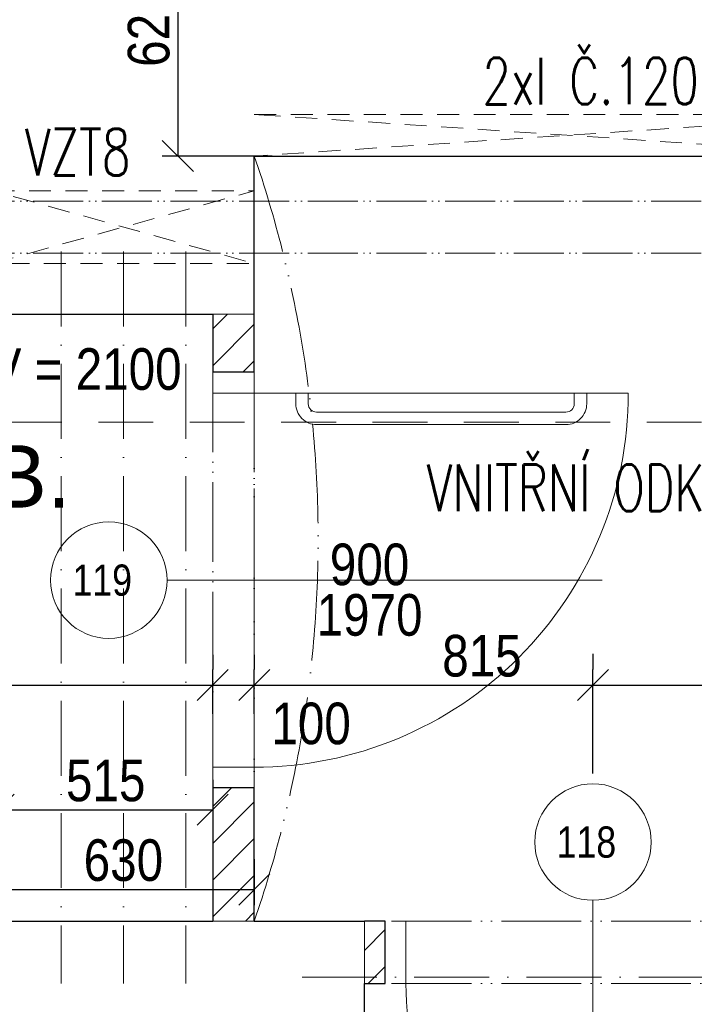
# Model space of a CAD drawing. Header units: millimetres. Extents: x -300958 to -108039, y 30118 to 292543.
# Tile 56 of 256: x -289437 to -287814, y 123305 to 125673. Entities that reach past the tile are written whole.
import ezdxf
from ezdxf.enums import TextEntityAlignment as Align

# ---------------------------------------------------------------- set-up
doc = ezdxf.new("R2010")
doc.units = ezdxf.units.MM
doc.header["$MEASUREMENT"] = 0
for name, pattern in [('ACAD_ISO05W100', [33, 24, -3, 0, -3, 0, -3]), ('ACAD_ISO10W100', [18, 12, -3, 0, -3]), ('DGN Style 2', [879.857395, 527.914437, -351.942958])]:
    doc.linetypes.add(name, pattern=pattern)
doc.layers.get('0').update_dxf_attribs({"lineweight": 13})
doc.layers.get('Defpoints').update_dxf_attribs({"color": 3, "lineweight": 13})
for name, color, linetype, lineweight in [('dims', 7, 'Continuous', 9), ('dvere', 7, 'Continuous', 9), ('legenda', 7, 'Continuous', 13), ('Materiály', 1, 'Continuous', 13), ('navrh', 1, 'Continuous', 9), ('OCEL', 7, 'Continuous', 13), ('popis', 7, 'Continuous', 9), ('PSV', 7, 'Continuous', 13), ('tenka', 7, 'Continuous', 13), ('walls', 7, 'Continuous', 13), ('zarizovaky', 5, 'Continuous', 9), ('zařizovací předměty', 7, 'Continuous', 9)]:
    doc.layers.add(name, color=color, linetype=linetype, lineweight=lineweight)
doc.styles.add('GENERATED_STYLE_8', font='arial.ttf')
doc.styles.add('STYLE-0', font='ARIALN.TTF')
doc.styles.add('Style-Arial', font='arial.ttf')
doc.dimstyles.new('arch', dxfattribs={"dimscale": 50, "dimtxt": 2.5, "dimasz": 2.5, "dimexe": 1.25, "dimexo": 0.9, "dimtad": 1, "dimdec": 0, "dimtxsty": 'STYLE-0', "dimblk": 'ARCHTICK', "dimcen": 2.5, "dimadec": 0, "dimazin": 0, "dimtfac": 1, "dimtdec": 0, "dimtmove": 2, "dimatfit": 3, "dimldrblk": 'ARCHTICK', "dimfxl": 0, "dimarcsym": 0})

# ---------------------------------------------------------------- blocks, each defined once
blk = doc.blocks.new('_ArchTick')
at = {"color": 0, "linetype": 'ByBlock', "flags": 128}
blk.add_lwpolyline([(-0.5, -0.5), (0.5, 0.5)], dxfattribs=at)
blk = doc.blocks.new('*D2000')
at = {"layer": 'Defpoints', "color": 0, "linetype": 'Continuous'}
for p in [(-286342.6, 124072.7), (-286342.6, 123974), (-288057.6, 123784.9)]:
    blk.add_point(p, dxfattribs=at)
at = {"layer": 'dims', "color": 0, "linetype": 'Continuous', "lineweight": -2}
for p, q in [((-288057.6, 123859.9), (-288057.6, 124110.2)), ((-286342.6, 124049), (-286342.6, 124110.2)), ((-288057.6, 124072.7), (-286342.6, 124072.7))]:
    blk.add_line(p, q, dxfattribs=at)
at = {"layer": 'dims', "color": 0, "linetype": 'Continuous', "lineweight": -2, "xscale": 75, "yscale": 75, "zscale": 75, "rotation": 180}
blk.add_blockref('_ArchTick', (-288057.6, 124072.7), dxfattribs=at)
at = {"layer": 'dims', "color": 0, "linetype": 'Continuous', "lineweight": -2, "xscale": 75, "yscale": 75, "zscale": 75}
blk.add_blockref('_ArchTick', (-286342.6, 124072.7), dxfattribs=at)
at = {"layer": 'dims', "color": 0, "linetype": 'Continuous', "insert": (-287200.1, 124142.5), "char_height": 100, "attachment_point": 5, "style": 'STYLE-0'}
blk.add_mtext('1715', dxfattribs=at)
blk = doc.blocks.new('*D2001')
at = {"layer": 'Defpoints', "color": 0, "linetype": 'Continuous'}
for p in [(-288057.6, 124072.7), (-288057.6, 124072.7), (-288872.6, 123928.6)]:
    blk.add_point(p, dxfattribs=at)
at = {"layer": 'dims', "color": 0, "linetype": 'Continuous', "lineweight": -2}
for p, q in [((-288057.6, 124147.7), (-288057.6, 124110.2)), ((-288872.6, 124003.6), (-288872.6, 124110.2)), ((-288872.6, 124072.7), (-288057.6, 124072.7))]:
    blk.add_line(p, q, dxfattribs=at)
at = {"layer": 'dims', "color": 0, "linetype": 'Continuous', "lineweight": -2, "xscale": 75, "yscale": 75, "zscale": 75, "rotation": 180}
blk.add_blockref('_ArchTick', (-288872.6, 124072.7), dxfattribs=at)
at = {"layer": 'dims', "color": 0, "linetype": 'Continuous', "lineweight": -2, "xscale": 75, "yscale": 75, "zscale": 75}
blk.add_blockref('_ArchTick', (-288057.6, 124072.7), dxfattribs=at)
at = {"layer": 'dims', "color": 0, "linetype": 'Continuous', "insert": (-288324.8, 124142.5), "char_height": 100, "attachment_point": 5, "style": 'STYLE-0'}
blk.add_mtext('815', dxfattribs=at)
blk = doc.blocks.new('*D2013')
at = {"layer": 'Defpoints', "color": 0, "linetype": 'Continuous'}
for p in [(-288972.6, 123772.7), (-288972.6, 123769.9), (-289487.6, 123628.6)]:
    blk.add_point(p, dxfattribs=at)
at = {"layer": 'dims', "color": 0, "linetype": 'Continuous', "lineweight": -2}
for p, q in [((-288972.6, 123844.9), (-288972.6, 123810.2)), ((-289487.6, 123703.6), (-289487.6, 123810.2)), ((-289487.6, 123772.7), (-288972.6, 123772.7))]:
    blk.add_line(p, q, dxfattribs=at)
at = {"layer": 'dims', "color": 0, "linetype": 'Continuous', "lineweight": -2, "xscale": 75, "yscale": 75, "zscale": 75, "rotation": 180}
blk.add_blockref('_ArchTick', (-289487.6, 123772.7), dxfattribs=at)
at = {"layer": 'dims', "color": 0, "linetype": 'Continuous', "lineweight": -2, "xscale": 75, "yscale": 75, "zscale": 75}
blk.add_blockref('_ArchTick', (-288972.6, 123772.7), dxfattribs=at)
at = {"layer": 'dims', "color": 0, "linetype": 'Continuous', "insert": (-289230.1, 123842.5), "char_height": 100, "attachment_point": 5, "style": 'STYLE-0'}
blk.add_mtext('515', dxfattribs=at)
blk = doc.blocks.new('*D2015')
at = {"layer": 'Defpoints', "color": 0, "linetype": 'Continuous'}
for p in [(-288872.6, 124072.7), (-288872.6, 124069.9), (-288972.6, 123928.6)]:
    blk.add_point(p, dxfattribs=at)
at = {"layer": 'dims', "color": 0, "linetype": 'Continuous', "lineweight": -2}
for p, q in [((-288872.6, 124144.9), (-288872.6, 124110.2)), ((-288972.6, 124003.6), (-288972.6, 124110.2)), ((-288972.6, 124072.7), (-288872.6, 124072.7))]:
    blk.add_line(p, q, dxfattribs=at)
at = {"layer": 'dims', "color": 0, "linetype": 'Continuous', "lineweight": -2, "xscale": 75, "yscale": 75, "zscale": 75, "rotation": 180}
blk.add_blockref('_ArchTick', (-288972.6, 124072.7), dxfattribs=at)
at = {"layer": 'dims', "color": 0, "linetype": 'Continuous', "lineweight": -2, "xscale": 75, "yscale": 75, "zscale": 75}
blk.add_blockref('_ArchTick', (-288872.6, 124072.7), dxfattribs=at)
at = {"layer": 'dims', "color": 0, "linetype": 'Continuous', "insert": (-288735.9, 123979.6), "char_height": 100, "attachment_point": 5, "style": 'STYLE-0'}
blk.add_mtext('100', dxfattribs=at)
blk = doc.blocks.new('*D2020')
at = {"layer": 'Defpoints', "color": 0, "linetype": 'Continuous'}
for p in [(-288972.6, 124072.7), (-288972.6, 124069.9), (-290972.6, 123853.6)]:
    blk.add_point(p, dxfattribs=at)
at = {"layer": 'dims', "color": 0, "linetype": 'Continuous', "lineweight": -2}
for p, q in [((-288972.6, 124144.9), (-288972.6, 124110.2)), ((-290972.6, 123928.6), (-290972.6, 124110.2)), ((-290972.6, 124072.7), (-288972.6, 124072.7))]:
    blk.add_line(p, q, dxfattribs=at)
at = {"layer": 'dims', "color": 0, "linetype": 'Continuous', "lineweight": -2, "xscale": 75, "yscale": 75, "zscale": 75, "rotation": 180}
blk.add_blockref('_ArchTick', (-290972.6, 124072.7), dxfattribs=at)
at = {"layer": 'dims', "color": 0, "linetype": 'Continuous', "lineweight": -2, "xscale": 75, "yscale": 75, "zscale": 75}
blk.add_blockref('_ArchTick', (-288972.6, 124072.7), dxfattribs=at)
at = {"layer": 'dims', "color": 0, "linetype": 'Continuous', "insert": (-289972.6, 124142.5), "char_height": 100, "attachment_point": 5, "style": 'STYLE-0'}
blk.add_mtext('2000', dxfattribs=at)
blk = doc.blocks.new('*D1860')
at = {"layer": 'Defpoints', "color": 0, "linetype": 'Continuous'}
for p in [(-288754.8, 125965), (-289056.5, 125345), (-288754.8, 125345)]:
    blk.add_point(p, dxfattribs=at)
at = {"layer": 'dims', "color": 0, "linetype": 'Continuous', "lineweight": -2}
for p, q in [((-288829.8, 125965), (-289094, 125965)), ((-289056.5, 125965), (-289056.5, 125345)), ((-288829.8, 125345), (-289094, 125345))]:
    blk.add_line(p, q, dxfattribs=at)
at = {"layer": 'dims', "color": 0, "linetype": 'Continuous', "lineweight": -2, "xscale": 75, "yscale": 75, "zscale": 75}
for p, rotation in [((-289056.5, 125965), 90), ((-289056.5, 125345), 270)]:
    blk.add_blockref('_ArchTick', p, dxfattribs=dict(at, rotation=rotation))
at = {"layer": 'dims', "color": 0, "linetype": 'Continuous', "insert": (-289126.3, 125655), "char_height": 100, "attachment_point": 5, "rotation": 90, "style": 'STYLE-0'}
blk.add_mtext('620', dxfattribs=at)
blk = doc.blocks.new('*D1861')
at = {"layer": 'Defpoints', "color": 0, "linetype": 'Continuous'}
for p in [(-289502.6, 123908.6), (-288872.6, 123728.6), (-288872.6, 123581)]:
    blk.add_point(p, dxfattribs=at)
at = {"layer": 'dims', "color": 0, "linetype": 'Continuous', "lineweight": -2}
for p, q in [((-289502.6, 123833.6), (-289502.6, 123543.5)), ((-288872.6, 123653.6), (-288872.6, 123543.5)), ((-289502.6, 123581), (-288872.6, 123581))]:
    blk.add_line(p, q, dxfattribs=at)
at = {"layer": 'dims', "color": 0, "linetype": 'Continuous', "lineweight": -2, "xscale": 75, "yscale": 75, "zscale": 75, "rotation": 180}
blk.add_blockref('_ArchTick', (-289502.6, 123581), dxfattribs=at)
at = {"layer": 'dims', "color": 0, "linetype": 'Continuous', "lineweight": -2, "xscale": 75, "yscale": 75, "zscale": 75}
blk.add_blockref('_ArchTick', (-288872.6, 123581), dxfattribs=at)
at = {"layer": 'dims', "color": 0, "linetype": 'Continuous', "insert": (-289187.6, 123650.8), "char_height": 100, "attachment_point": 5, "style": 'STYLE-0'}
blk.add_mtext('630', dxfattribs=at)

msp = doc.modelspace()

# ---------------------------------------------------------------- hatches: boundary and pattern name
at = {"layer": 'Materiály', "linetype": 'Continuous'}
h = msp.add_hatch(dxfattribs=at)
h.set_pattern_fill('ANSI31', color=256, scale=500, style=0)
h.set_pattern_definition([(45, (-63000, 0), (-44.194174, 44.194174), [])])
h.paths.add_polyline_path([(-288872.6, 124965), (-288972.6, 124965), (-288972.6, 124825), (-288872.6, 124825)])
h.paths.add_polyline_path([(-288872.6, 123825), (-288972.6, 123825), (-288972.6, 123505), (-288872.6, 123505)])
h = msp.add_hatch(dxfattribs=at)
h.set_pattern_fill('ANSI31', color=256, scale=500, style=0)
h.set_pattern_definition([(45, (-63350, 9e-11), (-44.194174, 44.194174), [])])
h.paths.add_polyline_path([(-288557.6, 123505), (-288607.6, 123505), (-288607.6, 123355), (-288557.6, 123355)])
h.paths.add_polyline_path([(-287507.6, 123505), (-287557.6, 123505), (-287557.6, 123355), (-287507.6, 123355)])

# ---------------------------------------------------------------- linework, layer by layer
at = {"layer": 'dvere', "linetype": 'ACAD_ISO05W100', "ltscale": 8}
for p, q in [((-288972.6, 124825), (-288972.6, 123825)), ((-288872.6, 123825), (-288872.6, 124825)), ((-287557.6, 123505), (-288557.6, 123505)), ((-287557.6, 123355), (-288557.6, 123355))]:
    msp.add_line(p, q, dxfattribs=at)
at = {"layer": 'dvere', "linetype": 'Continuous'}
for p, q in [((-288872.6, 124775), (-288972.6, 124775)), ((-289082.5, 124325), (-288035.3, 124325)), ((-288872.6, 123875), (-288972.6, 123875)), ((-288057.6, 123555), (-288057.6, 122517.7)), ((-288507.6, 123355), (-288507.6, 123505))]:
    msp.add_line(p, q, dxfattribs=at)
at = {"layer": 'dvere', "linetype": 'Continuous', "flags": 128}
for points in [[(-288872.6, 124775), (-287972.6, 124775), (-288872.6, 124775), (-287972.6, 124775, -0.414214), (-288872.6, 123875)], [(-287607.6, 123355), (-287607.6, 122455), (-287607.6, 123355), (-287607.6, 122455, -0.414214), (-288507.6, 123355)]]:
    msp.add_lwpolyline(points, format="xyb", dxfattribs=at)
at = {"layer": 'navrh', "linetype": 'Continuous', "lineweight": 30}
for p, q in [((-288972.6, 124965), (-288972.6, 124825)), ((-288872.6, 124825), (-288872.6, 124965)), ((-288872.6, 124825), (-288972.6, 124825)), ((-288972.6, 123825), (-288972.6, 123505)), ((-288872.6, 123825), (-288972.6, 123825)), ((-288872.6, 123505), (-288872.6, 123825)), ((-288557.6, 123505), (-288607.6, 123505)), ((-288557.6, 123355), (-288557.6, 123505)), ((-288607.6, 123355), (-288557.6, 123355)), ((-288607.6, 122785), (-288607.6, 123355))]:
    msp.add_line(p, q, dxfattribs=at)
at = {"layer": 'OCEL', "linetype": 'ACAD_ISO10W100', "ltscale": 15}
for p, q in [((-289337.6, 125115), (-289337.6, 123355)), ((-289187.6, 125115), (-289187.6, 123355)), ((-289037.6, 125115), (-289037.6, 123355)), ((-288757.6, 123370), (-287357.6, 123370))]:
    msp.add_line(p, q, dxfattribs=at)
at = {"layer": 'PSV', "linetype": 'Continuous', "lineweight": 0}
for centre in [(-289222.6, 124325), (-288057.6, 123695)]:
    msp.add_circle(centre, 140.1, dxfattribs=at)
at = {"layer": 'tenka', "linetype": 'Continuous'}
for p, q in [((-288972.6, 124965), (-288872.6, 124965)), ((-288972.6, 123505), (-288872.6, 123505)), ((-288607.6, 123355), (-288607.6, 123505))]:
    msp.add_line(p, q, dxfattribs=at)
at = {"layer": 'tenka', "linetype": 'ACAD_ISO05W100', "ltscale": 10}
msp.add_line((-288872.6, 124825), (-288872.6, 123505), dxfattribs=at)
at = {"layer": 'tenka', "linetype": 'DGN Style 2', "ltscale": 0.25}
msp.add_line((-290787.6, 124705), (-285367.6, 124705), dxfattribs=at)
at = {"layer": 'tenka', "linetype": 'DGN Style 2', "ltscale": 0.1, "flags": 128}
for points in [[(-288872.6, 125445), (-287362.6, 125445), (-288872.6, 125345), (-287362.6, 125345), (-288872.6, 125445)], [(-289502.6, 125261.6), (-288872.6, 125261.6), (-289502.6, 125086.6), (-288872.6, 125086.6), (-289502.6, 125261.6)]]:
    msp.add_lwpolyline(points, dxfattribs=at)
at = {"layer": 'tenka', "linetype": 'ACAD_ISO05W100', "ltscale": 10, "flags": 128}
msp.add_lwpolyline([(-288872.6, 125345, -0.166999), (-288872.6, 123505)], format="xyb", dxfattribs=at)
at = {"layer": 'walls', "linetype": 'Continuous', "lineweight": 30}
for p, q in [((-288872.6, 125345), (-287362.6, 125345)), ((-288872.6, 124965), (-288872.6, 125345)), ((-289502.6, 124965), (-288972.6, 124965)), ((-289487.6, 123505), (-288972.6, 123505)), ((-288872.6, 123505), (-288607.6, 123505))]:
    msp.add_line(p, q, dxfattribs=at)
at = {"layer": 'zarizovaky', "linetype": 'Continuous', "lineweight": 0, "flags": 128}
for points in [[(-288072.6, 124774), (-288072.6, 124749, -0.414214), (-288122.6, 124699), (-288722.6, 124699, -0.414214), (-288772.6, 124749), (-288772.6, 124775), (-288772.6, 124775)], [(-288102.6, 124774), (-288102.6, 124749, -0.414214), (-288122.6, 124729), (-288722.6, 124729, -0.414214), (-288742.6, 124749), (-288742.6, 124775)]]:
    msp.add_lwpolyline(points, format="xyb", dxfattribs=at)
at = {"layer": 'zařizovací předměty', "linetype": 'ACAD_ISO05W100', "lineweight": 0, "ltscale": 5}
for p, q in [((-289900, 125236.6), (-287368.6, 125236.6)), ((-289900, 125111.6), (-287368.6, 125111.6))]:
    msp.add_line(p, q, dxfattribs=at)

# ---------------------------------------------------------------- texts
at = {"layer": 'dims', "linetype": 'Continuous', "style": 'STYLE-0'}
msp.add_text('SV = 2100', height=100, dxfattribs=at).set_placement((-289316.6, 124832.7), align=Align.MIDDLE_CENTER)
at = {"layer": 'dvere', "linetype": 'Continuous', "insert": (-288595.3, 124301.4), "char_height": 100, "attachment_point": 5, "line_spacing_factor": 0.72871, "style": 'STYLE-0'}
msp.add_mtext('900\\P1970', dxfattribs=at)
at = {"layer": 'legenda', "linetype": 'Continuous', "lineweight": 0, "insert": (-288323.8, 125525.3), "char_height": 112, "attachment_point": 4, "rotation": 0.0091, "line_spacing_factor": 0.803213, "style": 'Style-Arial'}
msp.add_mtext('{\\Fromans|c238;\\W0.71429;2xI Č.120MM}', dxfattribs=at)
at = {"layer": 'popis', "linetype": 'Continuous', "char_height": 112, "attachment_point": 4, "rotation": 0.0012, "line_spacing_factor": 0.765173, "style": 'Style-Arial'}
for s, insert in [('{\\Fromans|c238;\\W0.71429;VZT8}', (-289424.3, 125354.2)), ('{\\Fromans|c238;\\W0.7143;VNITŘNÍ ODKOP}', (-288457.8, 124547))]:
    msp.add_mtext(s, dxfattribs=dict(at, insert=insert))
at = {"layer": 'popis', "linetype": 'Continuous', "lineweight": 0, "insert": (-289819.8, 124649.4), "char_height": 150, "width": 1303.837, "attachment_point": 2, "style": 'GENERATED_STYLE_8'}
msp.add_mtext('WC BEZB. \\P3,2 m²', dxfattribs=at)
at = {"layer": 'PSV', "linetype": 'Continuous', "lineweight": 0, "style": 'STYLE-0'}
for s, p in [('119', (-289238.5, 124325)), ('118', (-288073.5, 123695))]:
    msp.add_text(s, height=75, dxfattribs=at).set_placement(p, align=Align.MIDDLE_CENTER)

# ---------------------------------------------------------------- dimensions: what is measured, and where the dimension line sits
at = {"layer": 'dims', "linetype": 'Continuous'}
dim = msp.add_linear_dim(base=(-289056.5, 125345), p1=(-288754.8, 125965), p2=(-288754.8, 125345), angle=270, dimstyle='arch', override={"dimtxt": 2, "dimasz": 1.5, "dimexe": 0.75, "dimexo": 1.5, "dimgap": 0.375, "dimcen": 0.05}, dxfattribs=at)
dim.commit()
dim.dimension.update_dxf_attribs({"geometry": '*D1860', "text_midpoint": (-289126.3, 125655)})
for base, p1, p2, picture, middle in [((-288972.6, 124072.7), (-290972.6, 123853.6), (-288972.6, 124069.9), '*D2020', (-289972.6, 124142.5)), ((-286342.6, 124072.7), (-288057.6, 123784.9), (-286342.6, 123974), '*D2000', (-287200.1, 124142.5)), ((-288872.6, 123581), (-289502.6, 123908.6), (-288872.6, 123728.6), '*D1861', (-289187.6, 123650.8)), ((-288972.6, 123772.7), (-289487.6, 123628.6), (-288972.6, 123769.9), '*D2013', (-289230.1, 123842.5))]:
    dim = msp.add_linear_dim(base=base, p1=p1, p2=p2, dimstyle='arch', override={"dimtxt": 2, "dimasz": 1.5, "dimexe": 0.75, "dimexo": 1.5, "dimgap": 0.375, "dimcen": 0.05}, dxfattribs=at)
    dim.commit()
    dim.dimension.update_dxf_attribs({"geometry": picture, "text_midpoint": middle})
for base, p1, p2, picture, middle in [((-288057.6, 124072.7), (-288872.6, 123928.6), (-288057.6, 124072.7), '*D2001', (-288324.8, 124142.5)), ((-288872.6, 124072.7), (-288972.6, 123928.6), (-288872.6, 124069.9), '*D2015', (-288735.9, 123979.6))]:
    dim = msp.add_linear_dim(base=base, p1=p1, p2=p2, dimstyle='arch', override={"dimtxt": 2, "dimasz": 1.5, "dimexe": 0.75, "dimexo": 1.5, "dimgap": 0.375, "dimcen": 0.05}, dxfattribs=at)
    dim.commit()
    dim.dimension.update_dxf_attribs({"geometry": picture, "text_midpoint": middle, "dimtype": 160})

doc.saveas('drawing.dxf')
